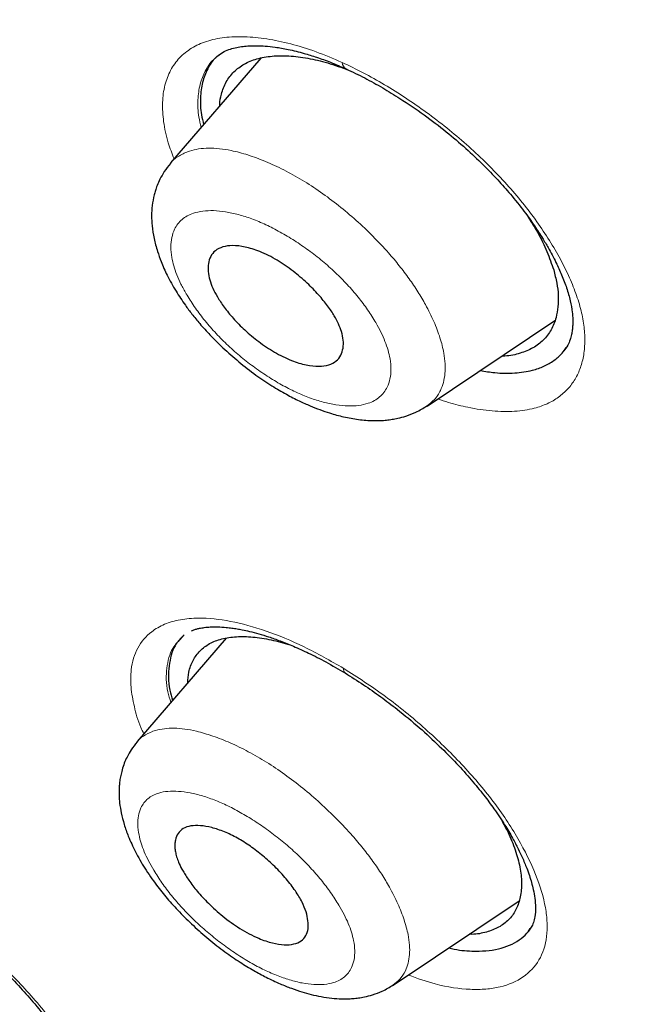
# Model space of a CAD drawing. Header units: millimetres. Extents: x 8 to 830, y 12 to 2106.
# Tile 43 of 256: x 717.64 to 724.51, y 676.3 to 687.2. Entities that reach past the tile are written whole.
import ezdxf

# ---------------------------------------------------------------- set-up
doc = ezdxf.new("R2010")
doc.units = ezdxf.units.MM

msp = doc.modelspace()

# ---------------------------------------------------------------- linework, layer by layer
at = {"color": 7, "linetype": 'Continuous', "lineweight": 30}
for p, q in [((720.307, 686.776), (719.308, 685.617)), ((719.972, 686.583), (719.972, 686.583)), ((719.972, 686.583), (719.972, 686.583)), ((719.308, 685.61), (719.311, 685.614)), ((722.148, 682.923), (723.561, 683.872)), ((723.336, 683.579), (723.337, 683.579)), ((723.336, 683.579), (723.337, 683.579)), ((719.923, 680.353), (718.938, 679.21)), ((719.604, 680.179), (719.604, 680.179)), ((719.604, 680.179), (719.604, 680.179)), ((718.939, 679.204), (718.941, 679.207)), ((721.773, 676.511), (723.165, 677.446)), ((722.96, 677.166), (722.961, 677.166)), ((722.96, 677.166), (722.961, 677.166))]:
    msp.add_line(p, q, dxfattribs=at)
at = {"color": 8, "linetype": 'Continuous', "lineweight": 0}
msp.add_line((719.873, 686.832), (719.843, 686.807), dxfattribs=at)
msp.add_line((719.873, 686.832), (719.843, 686.807), dxfattribs=at)
for centre, radius, start, end in [((721.298, 686.735), 0.0913, 184.2692, 239.0749), ((721.276, 680.008), 0.0536, 166.7761, 226.6603)]:
    msp.add_arc(centre, radius, start, end, dxfattribs=at)
at = {"color": 7, "linetype": 'Continuous', "lineweight": 30}
for points, knots in [([(745.66, 659.793), (745.764, 660.48), (745.971, 661.845), (745.98, 664.126), (745.839, 666.5), (745.56, 668.959), (745.14, 671.737), (744.556, 674.849), (743.797, 678.294), (742.854, 682.202), (741.733, 686.567), (740.511, 691.367), (739.225, 696.219), (737.786, 701.184), (736.391, 705.441), (735.113, 708.944), (734.037, 711.64), (732.813, 714.414), (731.398, 717.272), (729.843, 720.044), (728.157, 722.696), (726.376, 725.186), (724.413, 727.609), (722.337, 729.916), (720.208, 732.099), (717.695, 734.506), (714.797, 737.084), (711.525, 739.783), (708.262, 742.307), (705.016, 744.673), (701.796, 746.871), (698.615, 748.9), (695.479, 750.78), (692.381, 752.569), (689.295, 754.346), (686.217, 756.051), (683.165, 757.625), (680.16, 759.028), (677.244, 760.204), (675.269, 760.946), (674.312, 761.211), (674.26, 761.225)], [0, 0, 0, 0, 0.023935, 0.047635, 0.071169, 0.094574, 0.117899, 0.148366, 0.178728, 0.20898, 0.250046, 0.291057, 0.332254, 0.37365, 0.415251, 0.436181, 0.457263, 0.478525, 0.500011, 0.521763, 0.540096, 0.558639, 0.577194, 0.595519, 0.613623, 0.631556, 0.658212, 0.684675, 0.711018, 0.737314, 0.763595, 0.789782, 0.815797, 0.841579, 0.86736, 0.893376, 0.919565, 0.94584, 0.972143, 0.998483, 1, 1, 1, 1]), ([(743.45, 659.754), (743.536, 660.303), (743.706, 661.399), (743.755, 663.206), (743.693, 665.094), (743.525, 667.057), (743.274, 669.076), (742.895, 671.534), (742.343, 674.457), (741.591, 677.86), (740.714, 681.472), (739.73, 685.281), (738.696, 689.26), (737.633, 693.26), (736.493, 697.313), (735.227, 701.441), (734.03, 704.96), (732.964, 707.832), (732.094, 710.019), (731.136, 712.244), (730.074, 714.508), (728.887, 716.81), (727.667, 718.948), (726.439, 720.901), (725.24, 722.656), (723.945, 724.39), (722.408, 726.273), (720.622, 728.271), (718.603, 730.357), (716.402, 732.483), (714.029, 734.631), (711.494, 736.787), (708.95, 738.833), (706.405, 740.778), (703.657, 742.781), (700.714, 744.8), (697.589, 746.803), (694.493, 748.666), (691.419, 750.443), (688.356, 752.204), (685.314, 753.882), (682.312, 755.424), (679.564, 756.692), (677.073, 757.715), (674.829, 758.533), (672.65, 759.212), (670.55, 759.73), (668.662, 760.044), (666.993, 760.153), (665.547, 760.068), (664.361, 759.784), (663.429, 759.327), (662.726, 758.745), (662.156, 758.011), (661.664, 757.051), (661.286, 755.835), (661.05, 754.356), (660.959, 752.757), (660.986, 751.069), (661.11, 749.313), (661.377, 746.902), (661.862, 743.795), (662.626, 739.955), (663.522, 736.044), (664.503, 732.091), (665.516, 728.124), (666.494, 724.364), (667.481, 720.778), (668.494, 717.36), (669.615, 713.883), (670.712, 710.777), (671.749, 708.066), (672.685, 705.768), (673.71, 703.433), (674.823, 701.061), (675.666, 699.448), (676.088, 698.641)], [0, 0, 0, 0, 0.011709, 0.0234, 0.035079, 0.046745, 0.058401, 0.070053, 0.08835, 0.106637, 0.124908, 0.145647, 0.166375, 0.187119, 0.207887, 0.228673, 0.249479, 0.259892, 0.270315, 0.28075, 0.291198, 0.301658, 0.31213, 0.319994, 0.327864, 0.335737, 0.343609, 0.354092, 0.364563, 0.37502, 0.38755, 0.400066, 0.41258, 0.425091, 0.437599, 0.45323, 0.468841, 0.484431, 0.499999, 0.515569, 0.531166, 0.546782, 0.562408, 0.574915, 0.587424, 0.599934, 0.612454, 0.624987, 0.635443, 0.645912, 0.656393, 0.664263, 0.672136, 0.680006, 0.687871, 0.698343, 0.708803, 0.71925, 0.729685, 0.740108, 0.750521, 0.771326, 0.792113, 0.81288, 0.833624, 0.854353, 0.875091, 0.892532, 0.909986, 0.927451, 0.944927, 0.955919, 0.966921, 0.977933, 0.988958, 1, 1, 1, 1]), ([(743.45, 659.754), (743.536, 660.303), (743.706, 661.399), (743.755, 663.206), (743.693, 665.094), (743.525, 667.057), (743.274, 669.076), (742.895, 671.534), (742.343, 674.457), (741.591, 677.86), (740.714, 681.472), (739.73, 685.281), (738.696, 689.26), (737.633, 693.26), (736.493, 697.313), (735.227, 701.441), (734.03, 704.96), (732.964, 707.832), (732.094, 710.019), (731.136, 712.244), (730.074, 714.508), (728.887, 716.81), (727.667, 718.948), (726.439, 720.901), (725.24, 722.656), (723.945, 724.39), (722.408, 726.273), (720.622, 728.271), (718.603, 730.357), (716.402, 732.483), (714.029, 734.631), (711.494, 736.787), (708.95, 738.833), (706.405, 740.778), (703.657, 742.781), (700.714, 744.8), (697.589, 746.803), (694.493, 748.666), (691.419, 750.443), (688.356, 752.204), (685.314, 753.882), (682.312, 755.424), (679.564, 756.692), (677.073, 757.715), (674.829, 758.533), (672.65, 759.212), (670.55, 759.73), (668.662, 760.044), (666.993, 760.153), (665.547, 760.068), (664.361, 759.784), (663.429, 759.327), (662.726, 758.745), (662.156, 758.011), (661.664, 757.051), (661.286, 755.835), (661.05, 754.356), (660.959, 752.757), (660.986, 751.069), (661.11, 749.313), (661.377, 746.902), (661.862, 743.795), (662.626, 739.955), (663.522, 736.044), (664.503, 732.091), (665.516, 728.124), (666.494, 724.364), (667.481, 720.778), (668.494, 717.36), (669.615, 713.883), (670.712, 710.777), (671.749, 708.066), (672.685, 705.768), (673.71, 703.433), (674.823, 701.061), (675.666, 699.448), (676.088, 698.641)], [0, 0, 0, 0, 0.011709, 0.0234, 0.035079, 0.046745, 0.058401, 0.070053, 0.08835, 0.106637, 0.124908, 0.145647, 0.166375, 0.187119, 0.207887, 0.228673, 0.249479, 0.259892, 0.270315, 0.28075, 0.291198, 0.301658, 0.31213, 0.319994, 0.327864, 0.335737, 0.343609, 0.354092, 0.364563, 0.37502, 0.38755, 0.400066, 0.41258, 0.425091, 0.437599, 0.45323, 0.468841, 0.484431, 0.499999, 0.515569, 0.531166, 0.546782, 0.562408, 0.574915, 0.587424, 0.599934, 0.612454, 0.624987, 0.635443, 0.645912, 0.656393, 0.664263, 0.672136, 0.680006, 0.687871, 0.698343, 0.708803, 0.71925, 0.729685, 0.740108, 0.750521, 0.771326, 0.792113, 0.81288, 0.833624, 0.854353, 0.875091, 0.892532, 0.909986, 0.927451, 0.944927, 0.955919, 0.966921, 0.977933, 0.988958, 1, 1, 1, 1]), ([(742.571, 660.024), (742.702, 660.656), (742.964, 661.919), (743.037, 664.065), (742.952, 666.326), (742.716, 668.694), (742.334, 671.384), (741.782, 674.409), (741.053, 677.773), (740.132, 681.615), (739.022, 685.93), (737.808, 690.683), (736.538, 695.476), (735.118, 700.36), (733.745, 704.541), (732.485, 707.966), (731.426, 710.584), (730.23, 713.25), (728.864, 715.969), (727.38, 718.581), (725.796, 721.051), (724.143, 723.35), (722.332, 725.59), (720.407, 727.748), (718.409, 729.809), (716.02, 732.109), (713.243, 734.595), (710.095, 737.206), (706.949, 739.656), (703.805, 741.957), (700.673, 744.106), (697.565, 746.096), (694.484, 747.945), (692.448, 749.121), (691.43, 749.71)], [0, 0, 0, 0, 0.027961, 0.055896, 0.083926, 0.111994, 0.13998, 0.176562, 0.213145, 0.249758, 0.299733, 0.349715, 0.399667, 0.449587, 0.499558, 0.524633, 0.549704, 0.574672, 0.599627, 0.624766, 0.645672, 0.666497, 0.687479, 0.708392, 0.729201, 0.750078, 0.781476, 0.812638, 0.843742, 0.874921, 0.906237, 0.937548, 0.968776, 1, 1, 1, 1]), ([(719.819, 686.793), (719.839, 686.81), (719.877, 686.84), (719.946, 686.87), (720.018, 686.892), (720.09, 686.905), (720.154, 686.912), (720.213, 686.914), (720.276, 686.915), (720.36, 686.911), (720.473, 686.899), (720.616, 686.874), (720.77, 686.836), (720.928, 686.787), (721.083, 686.731), (721.194, 686.682), (721.251, 686.657)], [0, 0, 0, 0, 0.106663, 0.195234, 0.26561, 0.326487, 0.383334, 0.416843, 0.457696, 0.5125, 0.581382, 0.66447, 0.761864, 0.834799, 0.91416, 1, 1, 1, 1]), ([(719.819, 686.793), (719.839, 686.81), (719.877, 686.84), (719.946, 686.87), (720.018, 686.892), (720.09, 686.905), (720.154, 686.912), (720.213, 686.914), (720.276, 686.915), (720.36, 686.911), (720.473, 686.899), (720.616, 686.874), (720.77, 686.836), (720.928, 686.787), (721.083, 686.731), (721.194, 686.682), (721.251, 686.657)], [0, 0, 0, 0, 0.106663, 0.195234, 0.26561, 0.326487, 0.383334, 0.416843, 0.457696, 0.5125, 0.581382, 0.66447, 0.761864, 0.834799, 0.91416, 1, 1, 1, 1]), ([(719.834, 686.803), (719.825, 686.796), (719.775, 686.757), (719.715, 686.659), (719.656, 686.513), (719.635, 686.341), (719.64, 686.183), (719.665, 686.078), (719.674, 686.042)], [0, 0, 0, 0, 0.047773, 0.258812, 0.471641, 0.681513, 0.891894, 1, 1, 1, 1]), ([(719.834, 686.803), (719.825, 686.796), (719.775, 686.757), (719.715, 686.659), (719.656, 686.513), (719.635, 686.341), (719.64, 686.183), (719.665, 686.078), (719.674, 686.042)], [0, 0, 0, 0, 0.047773, 0.258812, 0.471641, 0.681513, 0.891894, 1, 1, 1, 1]), ([(719.852, 686.248), (719.852, 686.252), (719.852, 686.299), (719.872, 686.391), (719.919, 686.517), (720.004, 686.629), (720.118, 686.715), (720.26, 686.773), (720.427, 686.803), (720.616, 686.806), (720.824, 686.78), (721.045, 686.729), (721.201, 686.672), (721.279, 686.644)], [0, 0, 0, 0, 0.008257, 0.08479, 0.186327, 0.288648, 0.389895, 0.491193, 0.593367, 0.694969, 0.797847, 0.899014, 1, 1, 1, 1]), ([(719.852, 686.248), (719.852, 686.252), (719.852, 686.299), (719.872, 686.391), (719.919, 686.517), (720.004, 686.629), (720.118, 686.715), (720.26, 686.773), (720.427, 686.803), (720.616, 686.806), (720.824, 686.78), (721.045, 686.729), (721.201, 686.672), (721.279, 686.644)], [0, 0, 0, 0, 0.008257, 0.08479, 0.186327, 0.288648, 0.389895, 0.491193, 0.593367, 0.694969, 0.797847, 0.899014, 1, 1, 1, 1]), ([(721.251, 686.657), (721.32, 686.625), (721.454, 686.561), (721.653, 686.45), (721.874, 686.316), (722.11, 686.155), (722.354, 685.968), (722.572, 685.783), (722.762, 685.604), (722.926, 685.434), (723.079, 685.261), (723.215, 685.09), (723.331, 684.927), (723.419, 684.793), (723.483, 684.686), (723.532, 684.596), (723.584, 684.495), (723.64, 684.372), (723.694, 684.229), (723.734, 684.089), (723.752, 683.982), (723.759, 683.906), (723.76, 683.854), (723.758, 683.807), (723.754, 683.761), (723.745, 683.711), (723.73, 683.655), (723.704, 683.593), (723.677, 683.555), (723.662, 683.534)], [0, 0, 0, 0, 0.045428, 0.089226, 0.131358, 0.191312, 0.247284, 0.299193, 0.347027, 0.390828, 0.430745, 0.478035, 0.5185, 0.552088, 0.578777, 0.59958, 0.62127, 0.65776, 0.698888, 0.741566, 0.783889, 0.804592, 0.824408, 0.843345, 0.861894, 0.885871, 0.916926, 0.954985, 1, 1, 1, 1]), ([(721.251, 686.657), (721.32, 686.625), (721.454, 686.561), (721.653, 686.45), (721.874, 686.316), (722.11, 686.155), (722.354, 685.968), (722.572, 685.783), (722.762, 685.604), (722.926, 685.434), (723.079, 685.261), (723.215, 685.09), (723.331, 684.927), (723.419, 684.793), (723.483, 684.686), (723.532, 684.596), (723.584, 684.495), (723.64, 684.372), (723.694, 684.229), (723.734, 684.089), (723.752, 683.982), (723.759, 683.906), (723.76, 683.854), (723.758, 683.807), (723.754, 683.761), (723.745, 683.711), (723.73, 683.655), (723.704, 683.593), (723.677, 683.555), (723.662, 683.534)], [0, 0, 0, 0, 0.045428, 0.089226, 0.131358, 0.191312, 0.247284, 0.299193, 0.347027, 0.390828, 0.430745, 0.478035, 0.5185, 0.552088, 0.578777, 0.59958, 0.62127, 0.65776, 0.698888, 0.741566, 0.783889, 0.804592, 0.824408, 0.843345, 0.861894, 0.885871, 0.916926, 0.954985, 1, 1, 1, 1]), ([(719.307, 685.611), (719.283, 685.582), (719.24, 685.527), (719.193, 685.443), (719.161, 685.372), (719.141, 685.313), (719.12, 685.24), (719.103, 685.148), (719.096, 685.032), (719.102, 684.91), (719.123, 684.78), (719.159, 684.646), (719.207, 684.511), (719.272, 684.365), (719.362, 684.203), (719.457, 684.059), (719.546, 683.939), (719.636, 683.829), (719.75, 683.704), (719.893, 683.562), (720.063, 683.412), (720.246, 683.27), (720.423, 683.15), (720.584, 683.056), (720.725, 682.983), (720.848, 682.928), (720.96, 682.884), (721.084, 682.841), (721.228, 682.802), (721.389, 682.773), (721.524, 682.762), (721.626, 682.763), (721.696, 682.768), (721.76, 682.777), (721.833, 682.79), (721.922, 682.815), (722.034, 682.857), (722.106, 682.901), (722.146, 682.926)], [0, 0, 0, 0, 0.026602, 0.048676, 0.066109, 0.078852, 0.089402, 0.116571, 0.14211, 0.167367, 0.199714, 0.232098, 0.25809, 0.29298, 0.334225, 0.370889, 0.394057, 0.419913, 0.451226, 0.488042, 0.530368, 0.574055, 0.613302, 0.64815, 0.678711, 0.704977, 0.72775, 0.751249, 0.784736, 0.820639, 0.857037, 0.875018, 0.890966, 0.904779, 0.919187, 0.939816, 0.966744, 1, 1, 1, 1]), ([(723.267, 685.014), (723.302, 684.959), (723.383, 684.831), (723.479, 684.634), (723.525, 684.499), (723.548, 684.432)], [0, 0, 0, 0, 0.275655, 0.63955, 1, 1, 1, 1]), ([(723.267, 685.014), (723.302, 684.959), (723.383, 684.831), (723.479, 684.634), (723.525, 684.499), (723.548, 684.432)], [0, 0, 0, 0, 0.275655, 0.63955, 1, 1, 1, 1]), ([(721.201, 683.748), (721.208, 683.716), (721.224, 683.651), (721.22, 683.563), (721.195, 683.483), (721.143, 683.418), (721.061, 683.375), (720.949, 683.36), (720.81, 683.375), (720.672, 683.417), (720.552, 683.47), (720.43, 683.536), (720.286, 683.632), (720.131, 683.761), (720.002, 683.892), (719.901, 684.017), (719.805, 684.161), (719.744, 684.296), (719.721, 684.417), (719.723, 684.505), (719.749, 684.585), (719.801, 684.649), (719.883, 684.691), (719.994, 684.706), (720.133, 684.69), (720.27, 684.648), (720.392, 684.594), (720.517, 684.524), (720.663, 684.423), (720.818, 684.291), (720.946, 684.16), (721.046, 684.037), (721.141, 683.898), (721.178, 683.805), (721.201, 683.748)], [0, 0, 0, 0, 0.025471, 0.052589, 0.081247, 0.11169, 0.143804, 0.17763, 0.21332, 0.250659, 0.271349, 0.291289, 0.329309, 0.364656, 0.397167, 0.427232, 0.454492, 0.501066, 0.526721, 0.553832, 0.582704, 0.613017, 0.645139, 0.678797, 0.714174, 0.75126, 0.772472, 0.793118, 0.831701, 0.867443, 0.900083, 0.929653, 0.956257, 1, 1, 1, 1]), ([(723.548, 684.432), (723.56, 684.383), (723.586, 684.285), (723.601, 684.149), (723.598, 684.021), (723.575, 683.891), (723.524, 683.764), (723.438, 683.651), (723.323, 683.564), (723.179, 683.506), (723.06, 683.478), (722.985, 683.477), (722.973, 683.477)], [0, 0, 0, 0, 0.091496, 0.182602, 0.274272, 0.367445, 0.490209, 0.611508, 0.733502, 0.854843, 0.977259, 1, 1, 1, 1]), ([(723.548, 684.432), (723.56, 684.383), (723.586, 684.285), (723.601, 684.149), (723.598, 684.021), (723.575, 683.891), (723.524, 683.764), (723.438, 683.651), (723.323, 683.564), (723.179, 683.506), (723.06, 683.478), (722.985, 683.477), (722.973, 683.477)], [0, 0, 0, 0, 0.091496, 0.182602, 0.274272, 0.367445, 0.490209, 0.611508, 0.733502, 0.854843, 0.977259, 1, 1, 1, 1]), ([(722.736, 683.318), (722.79, 683.309), (722.925, 683.286), (723.12, 683.286), (723.301, 683.312), (723.443, 683.362), (723.553, 683.427), (723.635, 683.496), (723.672, 683.551), (723.686, 683.571)], [0, 0, 0, 0, 0.123783, 0.309784, 0.495535, 0.634787, 0.774082, 0.913495, 1, 1, 1, 1]), ([(722.736, 683.318), (722.79, 683.309), (722.925, 683.286), (723.12, 683.286), (723.301, 683.312), (723.443, 683.362), (723.553, 683.427), (723.635, 683.496), (723.672, 683.551), (723.686, 683.571)], [0, 0, 0, 0, 0.123783, 0.309784, 0.495535, 0.634787, 0.774082, 0.913495, 1, 1, 1, 1]), ([(719.541, 680.437), (719.547, 680.439), (719.563, 680.446), (719.591, 680.455), (719.632, 680.465), (719.683, 680.473), (719.75, 680.48), (719.831, 680.48), (719.912, 680.475), (719.984, 680.467), (720.043, 680.458), (720.108, 680.446), (720.188, 680.428), (720.285, 680.403), (720.398, 680.368), (720.525, 680.323), (720.673, 680.264), (720.842, 680.187), (721.033, 680.09), (721.168, 680.01), (721.239, 679.969)], [0, 0, 0, 0, 0.0228894, 0.0655391, 0.1003633, 0.1479958, 0.2030825, 0.2657608, 0.327326, 0.368753, 0.4031899, 0.4362323, 0.4805976, 0.5368225, 0.5927938, 0.6571165, 0.7298701, 0.8111592, 0.9011291, 1, 1, 1, 1]), ([(719.541, 680.437), (719.547, 680.439), (719.563, 680.446), (719.591, 680.455), (719.632, 680.465), (719.683, 680.473), (719.75, 680.48), (719.831, 680.48), (719.912, 680.475), (719.984, 680.467), (720.043, 680.458), (720.108, 680.446), (720.188, 680.428), (720.285, 680.403), (720.398, 680.368), (720.525, 680.323), (720.673, 680.264), (720.842, 680.187), (721.033, 680.09), (721.168, 680.01), (721.239, 679.969)], [0, 0, 0, 0, 0.0228894, 0.0655391, 0.1003633, 0.1479958, 0.2030825, 0.2657608, 0.327326, 0.368753, 0.4031899, 0.4362323, 0.4805976, 0.5368225, 0.5927938, 0.6571165, 0.7298701, 0.8111592, 0.9011291, 1, 1, 1, 1]), ([(719.457, 680.39), (719.42, 680.353), (719.333, 680.263), (719.287, 680.051), (719.277, 679.846), (719.319, 679.704), (719.331, 679.666)], [0, 0, 0, 0, 0.234074, 0.559431, 0.882636, 1, 1, 1, 1]), ([(719.457, 680.39), (719.42, 680.353), (719.333, 680.263), (719.287, 680.051), (719.277, 679.846), (719.319, 679.704), (719.331, 679.666)], [0, 0, 0, 0, 0.234074, 0.559431, 0.882636, 1, 1, 1, 1]), ([(719.498, 679.86), (719.5, 679.9), (719.506, 679.992), (719.553, 680.111), (719.629, 680.218), (719.736, 680.298), (719.872, 680.35), (720.033, 680.375), (720.217, 680.371), (720.415, 680.342), (720.56, 680.3), (720.63, 680.28)], [0, 0, 0, 0, 0.089209, 0.203285, 0.318233, 0.431927, 0.54572, 0.660457, 0.774597, 0.89016, 1, 1, 1, 1]), ([(719.498, 679.86), (719.5, 679.9), (719.506, 679.992), (719.553, 680.111), (719.629, 680.218), (719.736, 680.298), (719.872, 680.35), (720.033, 680.375), (720.217, 680.371), (720.415, 680.342), (720.56, 680.3), (720.63, 680.28)], [0, 0, 0, 0, 0.089209, 0.203285, 0.318233, 0.431927, 0.54572, 0.660457, 0.774597, 0.89016, 1, 1, 1, 1]), ([(721.239, 679.969), (721.307, 679.926), (721.44, 679.843), (721.632, 679.708), (721.841, 679.55), (722.059, 679.369), (722.279, 679.166), (722.471, 678.973), (722.634, 678.79), (722.772, 678.622), (722.895, 678.455), (723.002, 678.295), (723.09, 678.147), (723.152, 678.028), (723.195, 677.938), (723.226, 677.868), (723.253, 677.799), (723.28, 677.726), (723.304, 677.646), (723.325, 677.561), (723.342, 677.467), (723.349, 677.365), (723.343, 677.276), (723.323, 677.201), (723.3, 677.149), (723.28, 677.123), (723.27, 677.109)], [0, 0, 0, 0, 0.049665, 0.097285, 0.14288, 0.207467, 0.267519, 0.323061, 0.374145, 0.420841, 0.463195, 0.512874, 0.554829, 0.589075, 0.615631, 0.635249, 0.653429, 0.680121, 0.706122, 0.734154, 0.771172, 0.81657, 0.868439, 0.906883, 0.950634, 1, 1, 1, 1]), ([(721.239, 679.969), (721.307, 679.926), (721.44, 679.843), (721.632, 679.708), (721.841, 679.55), (722.059, 679.369), (722.279, 679.166), (722.471, 678.973), (722.634, 678.79), (722.772, 678.622), (722.895, 678.455), (723.002, 678.295), (723.09, 678.147), (723.152, 678.028), (723.195, 677.938), (723.226, 677.868), (723.253, 677.799), (723.28, 677.726), (723.304, 677.646), (723.325, 677.561), (723.342, 677.467), (723.349, 677.365), (723.343, 677.276), (723.323, 677.201), (723.3, 677.149), (723.28, 677.123), (723.27, 677.109)], [0, 0, 0, 0, 0.049665, 0.097285, 0.14288, 0.207467, 0.267519, 0.323061, 0.374145, 0.420841, 0.463195, 0.512874, 0.554829, 0.589075, 0.615631, 0.635249, 0.653429, 0.680121, 0.706122, 0.734154, 0.771172, 0.81657, 0.868439, 0.906883, 0.950634, 1, 1, 1, 1]), ([(718.937, 679.205), (718.915, 679.177), (718.874, 679.125), (718.828, 679.044), (718.795, 678.969), (718.772, 678.9), (718.756, 678.834), (718.746, 678.775), (718.74, 678.719), (718.738, 678.667), (718.738, 678.602), (718.744, 678.52), (718.762, 678.413), (718.793, 678.291), (718.844, 678.147), (718.918, 677.986), (719.022, 677.804), (719.141, 677.631), (719.271, 677.469), (719.407, 677.319), (719.561, 677.167), (719.73, 677.019), (719.904, 676.883), (720.071, 676.768), (720.224, 676.675), (720.372, 676.595), (720.511, 676.53), (720.643, 676.477), (720.757, 676.438), (720.867, 676.408), (720.978, 676.383), (721.09, 676.367), (721.187, 676.36), (721.264, 676.36), (721.326, 676.363), (721.389, 676.37), (721.462, 676.383), (721.552, 676.406), (721.661, 676.447), (721.732, 676.49), (721.771, 676.514)], [0, 0, 0, 0, 0.024998, 0.046034, 0.062986, 0.08085, 0.095283, 0.10892, 0.121761, 0.133731, 0.144791, 0.165532, 0.190708, 0.22044, 0.250797, 0.291648, 0.334467, 0.379692, 0.415512, 0.453165, 0.492711, 0.534178, 0.575194, 0.61245, 0.645969, 0.675851, 0.710007, 0.737599, 0.763527, 0.785701, 0.810318, 0.837154, 0.862102, 0.876932, 0.891004, 0.905147, 0.920083, 0.940825, 0.967457, 1, 1, 1, 1]), ([(720.81, 677.323), (720.824, 677.257), (720.845, 677.155), (720.808, 677.057), (720.756, 676.998), (720.676, 676.963), (720.568, 676.955), (720.436, 676.975), (720.302, 677.02), (720.179, 677.079), (720.045, 677.156), (719.89, 677.268), (719.73, 677.411), (719.605, 677.547), (719.512, 677.668), (719.447, 677.77), (719.405, 677.852), (719.379, 677.918), (719.364, 677.975), (719.356, 678.027), (719.355, 678.075), (719.362, 678.133), (719.387, 678.196), (719.445, 678.25), (719.529, 678.279), (719.636, 678.282), (719.762, 678.26), (719.902, 678.214), (720.048, 678.144), (720.192, 678.052), (720.332, 677.944), (720.467, 677.822), (720.589, 677.691), (720.691, 677.558), (720.767, 677.433), (720.796, 677.359), (720.81, 677.323)], [0, 0, 0, 0, 0.055863, 0.085433, 0.116105, 0.147965, 0.180877, 0.215096, 0.250393, 0.273856, 0.296236, 0.337922, 0.375513, 0.408819, 0.438084, 0.463191, 0.484144, 0.500844, 0.515958, 0.531195, 0.54638, 0.561645, 0.592492, 0.62352, 0.654893, 0.686655, 0.718677, 0.751151, 0.782245, 0.813385, 0.844508, 0.875611, 0.909544, 0.941503, 0.971702, 1, 1, 1, 1]), ([(722.977, 678.329), (723.004, 678.28), (723.068, 678.161), (723.108, 678.05), (723.131, 677.984)], [0, 0, 0, 0, 0.412645, 1, 1, 1, 1]), ([(722.977, 678.329), (723.004, 678.28), (723.068, 678.161), (723.108, 678.05), (723.131, 677.984)], [0, 0, 0, 0, 0.412645, 1, 1, 1, 1]), ([(723.131, 677.984), (723.149, 677.921), (723.185, 677.794), (723.198, 677.623), (723.18, 677.47), (723.132, 677.338), (723.052, 677.23), (722.944, 677.149), (722.806, 677.097), (722.693, 677.073), (722.622, 677.075), (722.612, 677.075)], [0, 0, 0, 0, 0.122365, 0.244485, 0.368587, 0.491905, 0.613627, 0.735914, 0.857654, 0.980523, 1, 1, 1, 1]), ([(723.131, 677.984), (723.149, 677.921), (723.185, 677.794), (723.198, 677.623), (723.18, 677.47), (723.132, 677.338), (723.052, 677.23), (722.944, 677.149), (722.806, 677.097), (722.693, 677.073), (722.622, 677.075), (722.612, 677.075)], [0, 0, 0, 0, 0.122365, 0.244485, 0.368587, 0.491905, 0.613627, 0.735914, 0.857654, 0.980523, 1, 1, 1, 1]), ([(722.388, 676.924), (722.397, 676.922), (722.489, 676.899), (722.627, 676.888), (722.8, 676.889), (722.939, 676.911), (723.062, 676.951), (723.167, 677.01), (723.248, 677.077), (723.285, 677.132), (723.301, 677.155)], [0, 0, 0, 0, 0.021223, 0.206258, 0.345159, 0.483803, 0.622346, 0.760858, 0.89936, 1, 1, 1, 1]), ([(722.388, 676.924), (722.397, 676.922), (722.489, 676.899), (722.627, 676.888), (722.8, 676.889), (722.939, 676.911), (723.062, 676.951), (723.167, 677.01), (723.248, 677.077), (723.285, 677.132), (723.301, 677.155)], [0, 0, 0, 0, 0.021223, 0.206258, 0.345159, 0.483803, 0.622346, 0.760858, 0.89936, 1, 1, 1, 1]), ([(717.036, 677.067), (717.113, 677.001), (717.261, 676.873), (717.464, 676.677), (717.645, 676.488), (717.818, 676.29), (717.979, 676.09), (718.121, 675.892), (718.233, 675.718), (718.319, 675.57), (718.382, 675.446), (718.427, 675.345), (718.458, 675.267), (718.479, 675.206), (718.5, 675.144), (718.521, 675.067), (718.54, 674.972), (718.55, 674.88), (718.549, 674.808), (718.543, 674.757), (718.534, 674.718), (718.524, 674.685), (718.509, 674.654), (718.495, 674.636), (718.488, 674.627)], [0, 0, 0, 0, 0.069766, 0.135418, 0.197039, 0.254651, 0.325217, 0.388671, 0.44505, 0.494419, 0.536838, 0.572345, 0.600998, 0.622833, 0.64108, 0.676426, 0.721852, 0.773626, 0.81903, 0.850048, 0.878055, 0.911776, 0.952434, 1, 1, 1, 1]), ([(717.036, 677.067), (717.113, 677.001), (717.261, 676.873), (717.464, 676.677), (717.645, 676.488), (717.818, 676.29), (717.979, 676.09), (718.121, 675.892), (718.233, 675.718), (718.319, 675.57), (718.382, 675.446), (718.427, 675.345), (718.458, 675.267), (718.479, 675.206), (718.5, 675.144), (718.521, 675.067), (718.54, 674.972), (718.55, 674.88), (718.549, 674.808), (718.543, 674.757), (718.534, 674.718), (718.524, 674.685), (718.509, 674.654), (718.495, 674.636), (718.488, 674.627)], [0, 0, 0, 0, 0.069766, 0.135418, 0.197039, 0.254651, 0.325217, 0.388671, 0.44505, 0.494419, 0.536838, 0.572345, 0.600998, 0.622833, 0.64108, 0.676426, 0.721852, 0.773626, 0.81903, 0.850048, 0.878055, 0.911776, 0.952434, 1, 1, 1, 1])]:
    msp.add_open_spline(points, degree=3, knots=knots, dxfattribs=at)
at = {"color": 8, "linetype": 'Continuous', "lineweight": 0}
for points, knots in [([(691.426, 750.019), (692.789, 749.23), (695.507, 747.658), (699.622, 745.116), (703.422, 742.536), (706.901, 739.991), (710.058, 737.534), (713.23, 734.903), (716.035, 732.391), (718.45, 730.065), (720.475, 727.978), (722.427, 725.797), (724.259, 723.53), (725.941, 721.208), (727.558, 718.711), (729.071, 716.07), (730.464, 713.319), (731.686, 710.62), (732.768, 707.973), (734.049, 704.52), (735.442, 700.313), (736.879, 695.4), (738.162, 690.579), (739.385, 685.797), (740.581, 681.137), (741.638, 676.658), (742.498, 672.408), (743.028, 668.889), (743.294, 666.061), (743.367, 663.87), (743.293, 661.779), (743.042, 660.54), (742.916, 659.918)], [0, 0, 0, 0, 0.041621, 0.083027, 0.124254, 0.155187, 0.186259, 0.217684, 0.249258, 0.270278, 0.291311, 0.312423, 0.333508, 0.354515, 0.375614, 0.400882, 0.426039, 0.451271, 0.476543, 0.501735, 0.551843, 0.601883, 0.651941, 0.702019, 0.752119, 0.798831, 0.845298, 0.891449, 0.918531, 0.94558, 0.97268, 1, 1, 1, 1]), ([(691.594, 749.498), (692.938, 748.719), (695.625, 747.162), (699.708, 744.651), (703.498, 742.096), (706.974, 739.56), (710.12, 737.12), (713.261, 734.523), (716.031, 732.052), (718.419, 729.761), (720.421, 727.701), (722.345, 725.551), (724.153, 723.307), (725.799, 720.998), (727.375, 718.514), (728.843, 715.893), (730.189, 713.168), (731.363, 710.503), (732.399, 707.9), (733.672, 704.377), (735.086, 699.987), (736.561, 694.792), (737.882, 689.697), (739.18, 684.639), (740.454, 679.614), (741.564, 674.691), (742.285, 670.597), (742.677, 667.303), (742.813, 664.767), (742.766, 662.353), (742.465, 660.947), (742.314, 660.241)], [0, 0, 0, 0, 0.041423, 0.082782, 0.124134, 0.155297, 0.186603, 0.217844, 0.249056, 0.270029, 0.291034, 0.311941, 0.332858, 0.353998, 0.375089, 0.400281, 0.425487, 0.450587, 0.47556, 0.500487, 0.55394, 0.60745, 0.660879, 0.714259, 0.767673, 0.821184, 0.87479, 0.906052, 0.937244, 0.968478, 1, 1, 1, 1]), ([(691.594, 749.498), (692.938, 748.719), (695.625, 747.162), (699.708, 744.651), (703.498, 742.096), (706.974, 739.56), (710.12, 737.12), (713.261, 734.523), (716.031, 732.052), (718.419, 729.761), (720.421, 727.701), (722.345, 725.551), (724.153, 723.307), (725.799, 720.998), (727.375, 718.514), (728.843, 715.893), (730.189, 713.168), (731.363, 710.503), (732.399, 707.9), (733.672, 704.377), (735.086, 699.987), (736.561, 694.792), (737.882, 689.697), (739.18, 684.639), (740.454, 679.614), (741.564, 674.691), (742.285, 670.597), (742.677, 667.303), (742.813, 664.767), (742.766, 662.353), (742.465, 660.947), (742.314, 660.241)], [0, 0, 0, 0, 0.041423, 0.082782, 0.124134, 0.155297, 0.186603, 0.217844, 0.249056, 0.270029, 0.291034, 0.311941, 0.332858, 0.353998, 0.375089, 0.400281, 0.425487, 0.450587, 0.47556, 0.500487, 0.55394, 0.60745, 0.660879, 0.714259, 0.767673, 0.821184, 0.87479, 0.906052, 0.937244, 0.968478, 1, 1, 1, 1]), ([(741.95, 660.218), (742.077, 660.775), (742.329, 661.886), (742.436, 663.758), (742.41, 665.721), (742.253, 667.777), (741.936, 670.378), (741.403, 673.56), (740.607, 677.344), (739.685, 681.207), (738.686, 685.12), (737.677, 689.052), (736.658, 693.004), (735.567, 697.006), (734.36, 701.078), (733.219, 704.546), (732.201, 707.369), (731.364, 709.519), (730.437, 711.71), (729.406, 713.941), (728.248, 716.208), (727.054, 718.312), (725.85, 720.234), (724.673, 721.959), (723.403, 723.658), (721.904, 725.495), (720.156, 727.448), (718.17, 729.493), (716, 731.577), (713.664, 733.681), (711.169, 735.793), (708.661, 737.8), (706.154, 739.712), (703.454, 741.67), (700.567, 743.64), (697.501, 745.594), (694.458, 747.418), (692.446, 748.584), (691.438, 749.168)], [0, 0, 0, 0, 0.025187, 0.050179, 0.075123, 0.100094, 0.125136, 0.166903, 0.208626, 0.250313, 0.291969, 0.333625, 0.37529, 0.416998, 0.458703, 0.500331, 0.521117, 0.541911, 0.562756, 0.58369, 0.604635, 0.625533, 0.64124, 0.657021, 0.672697, 0.688253, 0.709036, 0.729951, 0.750861, 0.775791, 0.800731, 0.825772, 0.850789, 0.87571, 0.906738, 0.93776, 0.968848, 1, 1, 1, 1]), ([(741.95, 660.218), (742.077, 660.775), (742.329, 661.886), (742.436, 663.758), (742.41, 665.721), (742.253, 667.777), (741.936, 670.378), (741.403, 673.56), (740.607, 677.344), (739.685, 681.207), (738.686, 685.12), (737.677, 689.052), (736.658, 693.004), (735.567, 697.006), (734.36, 701.078), (733.219, 704.546), (732.201, 707.369), (731.364, 709.519), (730.437, 711.71), (729.406, 713.941), (728.248, 716.208), (727.054, 718.312), (725.85, 720.234), (724.673, 721.959), (723.403, 723.658), (721.904, 725.495), (720.156, 727.448), (718.17, 729.493), (716, 731.577), (713.664, 733.681), (711.169, 735.793), (708.661, 737.8), (706.154, 739.712), (703.454, 741.67), (700.567, 743.64), (697.501, 745.594), (694.458, 747.418), (692.446, 748.584), (691.438, 749.168)], [0, 0, 0, 0, 0.025187, 0.050179, 0.075123, 0.100094, 0.125136, 0.166903, 0.208626, 0.250313, 0.291969, 0.333625, 0.37529, 0.416998, 0.458703, 0.500331, 0.521117, 0.541911, 0.562756, 0.58369, 0.604635, 0.625533, 0.64124, 0.657021, 0.672697, 0.688253, 0.709036, 0.729951, 0.750861, 0.775791, 0.800731, 0.825772, 0.850789, 0.87571, 0.906738, 0.93776, 0.968848, 1, 1, 1, 1]), ([(719.347, 685.662), (719.324, 685.722), (719.269, 685.865), (719.226, 686.075), (719.213, 686.289), (719.24, 686.48), (719.303, 686.646), (719.402, 686.784), (719.536, 686.892), (719.702, 686.968), (719.9, 687.01), (720.124, 687.018), (720.371, 686.995), (720.636, 686.939), (720.916, 686.853), (721.11, 686.77), (721.207, 686.729)], [0, 0, 0, 0, 0.052115, 0.125368, 0.198688, 0.27178, 0.344717, 0.41752, 0.490209, 0.562858, 0.635574, 0.708393, 0.781297, 0.854223, 0.92712, 1, 1, 1, 1]), ([(719.347, 685.662), (719.324, 685.722), (719.269, 685.865), (719.226, 686.075), (719.213, 686.289), (719.24, 686.48), (719.303, 686.646), (719.402, 686.784), (719.536, 686.892), (719.702, 686.968), (719.9, 687.01), (720.124, 687.018), (720.371, 686.995), (720.636, 686.939), (720.916, 686.853), (721.11, 686.77), (721.207, 686.729)], [0, 0, 0, 0, 0.052115, 0.125368, 0.198688, 0.27178, 0.344717, 0.41752, 0.490209, 0.562858, 0.635574, 0.708393, 0.781297, 0.854223, 0.92712, 1, 1, 1, 1]), ([(719.813, 686.783), (719.802, 686.775), (719.751, 686.735), (719.689, 686.636), (719.629, 686.489), (719.607, 686.317), (719.611, 686.157), (719.638, 686.049), (719.647, 686.011)], [0, 0, 0, 0, 0.05164, 0.259734, 0.468196, 0.676988, 0.886226, 1, 1, 1, 1]), ([(719.813, 686.783), (719.802, 686.775), (719.751, 686.735), (719.689, 686.636), (719.629, 686.489), (719.607, 686.317), (719.611, 686.157), (719.638, 686.049), (719.647, 686.011)], [0, 0, 0, 0, 0.05164, 0.259734, 0.468196, 0.676988, 0.886226, 1, 1, 1, 1]), ([(721.207, 686.729), (721.285, 686.692), (721.44, 686.618), (721.676, 686.485), (721.91, 686.338), (722.141, 686.178), (722.367, 686.005), (722.584, 685.822), (722.791, 685.63), (722.985, 685.43), (723.164, 685.226), (723.326, 685.018), (723.471, 684.809), (723.597, 684.6), (723.703, 684.395), (723.788, 684.195), (723.849, 684.002), (723.886, 683.819), (723.897, 683.648), (723.884, 683.49), (723.848, 683.347), (723.789, 683.22), (723.707, 683.11), (723.604, 683.019), (723.481, 682.947), (723.321, 682.891), (723.119, 682.861), (722.871, 682.864), (722.623, 682.902), (722.42, 682.951), (722.306, 682.989), (722.267, 683.003)], [0, 0, 0, 0, 0.033837, 0.067752, 0.101724, 0.135714, 0.169676, 0.203572, 0.237379, 0.271104, 0.304831, 0.338621, 0.372465, 0.406338, 0.440212, 0.47407, 0.507911, 0.54177, 0.575651, 0.609538, 0.643444, 0.67736, 0.711269, 0.745157, 0.77902, 0.812879, 0.858006, 0.903125, 0.948254, 0.982111, 1, 1, 1, 1]), ([(721.207, 686.729), (721.285, 686.692), (721.44, 686.618), (721.676, 686.485), (721.91, 686.338), (722.141, 686.178), (722.367, 686.005), (722.584, 685.822), (722.791, 685.63), (722.985, 685.43), (723.164, 685.226), (723.326, 685.018), (723.471, 684.809), (723.597, 684.6), (723.703, 684.395), (723.788, 684.195), (723.849, 684.002), (723.886, 683.819), (723.897, 683.648), (723.884, 683.49), (723.848, 683.347), (723.789, 683.22), (723.707, 683.11), (723.604, 683.019), (723.481, 682.947), (723.321, 682.891), (723.119, 682.861), (722.871, 682.864), (722.623, 682.902), (722.42, 682.951), (722.306, 682.989), (722.267, 683.003)], [0, 0, 0, 0, 0.033837, 0.067752, 0.101724, 0.135714, 0.169676, 0.203572, 0.237379, 0.271104, 0.304831, 0.338621, 0.372465, 0.406338, 0.440212, 0.47407, 0.507911, 0.54177, 0.575651, 0.609538, 0.643444, 0.67736, 0.711269, 0.745157, 0.77902, 0.812879, 0.858006, 0.903125, 0.948254, 0.982111, 1, 1, 1, 1]), ([(719.311, 685.614), (719.312, 685.616), (719.335, 685.651), (719.403, 685.698), (719.506, 685.748), (719.617, 685.773), (719.727, 685.782), (719.848, 685.776), (719.993, 685.753), (720.163, 685.708), (720.358, 685.636), (720.56, 685.542), (720.764, 685.429), (720.969, 685.296), (721.169, 685.146), (721.364, 684.982), (721.55, 684.805), (721.709, 684.636), (721.841, 684.478), (721.95, 684.334), (722.047, 684.19), (722.141, 684.031), (722.226, 683.859), (722.294, 683.679), (722.333, 683.523), (722.349, 683.391), (722.347, 683.282), (722.33, 683.183), (722.294, 683.086), (722.235, 682.994), (722.172, 682.947), (722.142, 682.923)], [0, 0, 0, 0, 0.00195, 0.042254, 0.082438, 0.112472, 0.142398, 0.172292, 0.202288, 0.242394, 0.282537, 0.322576, 0.362386, 0.401934, 0.441612, 0.481485, 0.521466, 0.561464, 0.591446, 0.621406, 0.651373, 0.681368, 0.721394, 0.761432, 0.80143, 0.831388, 0.86131, 0.891221, 0.921139, 0.961051, 1, 1, 1, 1]), ([(719.323, 684.569), (719.329, 684.538), (719.342, 684.477), (719.376, 684.378), (719.422, 684.275), (719.485, 684.158), (719.568, 684.027), (719.674, 683.884), (719.794, 683.744), (719.927, 683.609), (720.07, 683.481), (720.221, 683.362), (720.377, 683.254), (720.536, 683.158), (720.693, 683.078), (720.848, 683.013), (720.998, 682.965), (721.14, 682.935), (721.273, 682.922), (721.393, 682.928), (721.489, 682.95), (721.565, 682.983), (721.623, 683.023), (721.671, 683.073), (721.711, 683.139), (721.74, 683.224), (721.751, 683.329), (721.741, 683.437), (721.717, 683.541), (721.683, 683.64), (721.638, 683.742), (721.575, 683.859), (721.492, 683.989), (721.386, 684.131), (721.265, 684.27), (721.133, 684.404), (720.989, 684.532), (720.837, 684.65), (720.68, 684.758), (720.521, 684.853), (720.363, 684.935), (720.207, 685), (720.058, 685.047), (719.915, 685.078), (719.783, 685.091), (719.663, 685.085), (719.567, 685.064), (719.492, 685.031), (719.434, 684.991), (719.387, 684.942), (719.347, 684.876), (719.319, 684.792), (719.307, 684.687), (719.317, 684.608), (719.323, 684.569)], [0, 0, 0, 0, 0.015558, 0.031085, 0.046747, 0.062707, 0.083488, 0.104447, 0.125192, 0.145883, 0.166786, 0.187593, 0.208608, 0.229317, 0.250067, 0.270891, 0.291586, 0.312509, 0.333491, 0.354203, 0.374989, 0.390553, 0.406049, 0.421635, 0.437471, 0.458337, 0.479294, 0.50009, 0.515709, 0.531225, 0.546802, 0.562603, 0.58354, 0.604259, 0.625115, 0.645745, 0.666446, 0.687585, 0.70836, 0.72932, 0.750046, 0.770746, 0.791636, 0.812421, 0.833483, 0.854187, 0.874882, 0.890533, 0.906054, 0.921604, 0.93734, 0.958426, 0.979192, 1, 1, 1, 1]), ([(719.012, 679.296), (719.001, 679.319), (718.95, 679.425), (718.904, 679.598), (718.864, 679.814), (718.867, 680.039), (718.933, 680.255), (719.07, 680.416), (719.237, 680.513), (719.412, 680.564), (719.65, 680.585), (719.965, 680.552), (720.361, 680.443), (720.785, 680.27), (721.077, 680.103), (721.224, 680.02)], [0, 0, 0, 0, 0.018066, 0.083557, 0.148952, 0.214264, 0.312165, 0.410221, 0.475728, 0.541306, 0.607032, 0.705416, 0.80348, 0.901551, 1, 1, 1, 1]), ([(719.012, 679.296), (719.001, 679.319), (718.95, 679.425), (718.904, 679.598), (718.864, 679.814), (718.867, 680.039), (718.933, 680.255), (719.07, 680.416), (719.237, 680.513), (719.412, 680.564), (719.65, 680.585), (719.965, 680.552), (720.361, 680.443), (720.785, 680.27), (721.077, 680.103), (721.224, 680.02)], [0, 0, 0, 0, 0.018066, 0.083557, 0.148952, 0.214264, 0.312165, 0.410221, 0.475728, 0.541306, 0.607032, 0.705416, 0.80348, 0.901551, 1, 1, 1, 1]), ([(719.449, 680.376), (719.406, 680.334), (719.313, 680.241), (719.259, 680.029), (719.256, 679.824), (719.3, 679.683), (719.312, 679.644)], [0, 0, 0, 0, 0.262138, 0.572592, 0.883037, 1, 1, 1, 1]), ([(719.449, 680.376), (719.406, 680.334), (719.313, 680.241), (719.259, 680.029), (719.256, 679.824), (719.3, 679.683), (719.312, 679.644)], [0, 0, 0, 0, 0.262138, 0.572592, 0.883037, 1, 1, 1, 1]), ([(721.224, 680.02), (721.379, 679.92), (721.689, 679.719), (722.132, 679.355), (722.471, 679.027), (722.713, 678.755), (722.934, 678.48), (723.165, 678.133), (723.362, 677.733), (723.454, 677.424), (723.479, 677.201), (723.472, 676.996), (723.4, 676.779), (723.224, 676.591), (723.009, 676.498), (722.801, 676.465), (722.57, 676.463), (722.286, 676.5), (722.04, 676.588), (721.94, 676.623)], [0, 0, 0, 0, 0.07315, 0.146298, 0.219305, 0.255778, 0.29223, 0.365117, 0.438118, 0.511103, 0.547624, 0.584177, 0.657223, 0.730309, 0.803396, 0.839973, 0.876571, 0.949571, 1, 1, 1, 1]), ([(721.224, 680.02), (721.379, 679.92), (721.689, 679.719), (722.132, 679.355), (722.471, 679.027), (722.713, 678.755), (722.934, 678.48), (723.165, 678.133), (723.362, 677.733), (723.454, 677.424), (723.479, 677.201), (723.472, 676.996), (723.4, 676.779), (723.224, 676.591), (723.009, 676.498), (722.801, 676.465), (722.57, 676.463), (722.286, 676.5), (722.04, 676.588), (721.94, 676.623)], [0, 0, 0, 0, 0.07315, 0.146298, 0.219305, 0.255778, 0.29223, 0.365117, 0.438118, 0.511103, 0.547624, 0.584177, 0.657223, 0.730309, 0.803396, 0.839973, 0.876571, 0.949571, 1, 1, 1, 1]), ([(718.941, 679.207), (718.942, 679.209), (718.964, 679.243), (719.03, 679.287), (719.13, 679.333), (719.238, 679.354), (719.346, 679.36), (719.465, 679.35), (719.607, 679.323), (719.775, 679.274), (719.968, 679.198), (720.167, 679.101), (720.37, 678.984), (720.572, 678.848), (720.772, 678.695), (720.966, 678.529), (721.15, 678.352), (721.309, 678.183), (721.441, 678.025), (721.55, 677.882), (721.647, 677.739), (721.741, 677.582), (721.827, 677.412), (721.896, 677.235), (721.937, 677.083), (721.955, 676.955), (721.955, 676.849), (721.94, 676.754), (721.905, 676.66), (721.852, 676.577), (721.796, 676.535), (721.77, 676.515)], [0, 0, 0, 0, 0.002443, 0.042912, 0.083256, 0.113407, 0.143454, 0.173509, 0.203677, 0.244013, 0.284372, 0.324609, 0.364599, 0.404347, 0.44424, 0.484303, 0.524453, 0.564609, 0.594713, 0.624804, 0.654905, 0.685021, 0.725189, 0.765353, 0.805472, 0.835529, 0.865567, 0.89561, 0.92567, 0.965774, 1, 1, 1, 1]), ([(718.959, 678.175), (718.966, 678.145), (718.98, 678.086), (719.016, 677.989), (719.063, 677.889), (719.127, 677.774), (719.211, 677.644), (719.317, 677.504), (719.437, 677.365), (719.569, 677.23), (719.711, 677.101), (719.861, 676.981), (720.015, 676.871), (720.171, 676.772), (720.327, 676.688), (720.48, 676.62), (720.627, 676.568), (720.766, 676.533), (720.896, 676.517), (721.012, 676.518), (721.106, 676.536), (721.179, 676.565), (721.234, 676.602), (721.279, 676.648), (721.316, 676.711), (721.342, 676.791), (721.35, 676.893), (721.338, 676.996), (721.312, 677.098), (721.277, 677.194), (721.23, 677.294), (721.166, 677.409), (721.083, 677.537), (720.976, 677.677), (720.856, 677.815), (720.724, 677.95), (720.581, 678.078), (720.43, 678.197), (720.275, 678.308), (720.118, 678.405), (719.962, 678.49), (719.809, 678.558), (719.662, 678.61), (719.523, 678.644), (719.394, 678.661), (719.277, 678.661), (719.184, 678.644), (719.111, 678.615), (719.056, 678.578), (719.012, 678.532), (718.975, 678.47), (718.95, 678.39), (718.941, 678.29), (718.953, 678.213), (718.959, 678.175)], [0, 0, 0, 0, 0.015569, 0.031103, 0.046765, 0.062716, 0.083497, 0.104438, 0.125205, 0.145905, 0.166792, 0.187596, 0.208422, 0.229345, 0.250049, 0.270884, 0.291572, 0.312476, 0.333469, 0.354179, 0.374956, 0.390525, 0.406022, 0.421608, 0.437442, 0.458301, 0.479269, 0.500064, 0.51569, 0.531209, 0.546782, 0.562569, 0.583507, 0.604226, 0.625078, 0.645742, 0.666446, 0.687554, 0.708333, 0.729272, 0.75003, 0.770733, 0.791617, 0.812406, 0.833236, 0.854165, 0.874863, 0.890518, 0.90604, 0.92159, 0.937328, 0.95841, 0.97918, 1, 1, 1, 1]), ([(717.048, 677.093), (717.121, 677.03), (717.267, 676.905), (717.476, 676.704), (717.674, 676.499), (717.92, 676.219), (718.138, 675.935), (718.318, 675.657), (718.434, 675.452), (718.527, 675.255), (718.597, 675.066), (718.645, 674.888), (718.669, 674.723), (718.67, 674.571), (718.648, 674.435), (718.602, 674.316), (718.533, 674.216), (718.441, 674.138), (718.326, 674.081), (718.192, 674.046), (718.039, 674.033), (717.87, 674.041), (717.686, 674.07), (717.489, 674.122), (717.34, 674.17), (717.254, 674.207), (717.241, 674.213)], [0, 0, 0, 0, 0.041451, 0.082849, 0.124235, 0.165616, 0.248201, 0.289471, 0.330691, 0.371873, 0.413059, 0.454292, 0.495583, 0.536931, 0.578329, 0.619785, 0.661328, 0.702855, 0.744292, 0.785696, 0.827088, 0.868461, 0.909799, 0.951086, 0.992325, 1, 1, 1, 1]), ([(717.048, 677.093), (717.121, 677.03), (717.267, 676.905), (717.476, 676.704), (717.674, 676.499), (717.92, 676.219), (718.138, 675.935), (718.318, 675.657), (718.434, 675.452), (718.527, 675.255), (718.597, 675.066), (718.645, 674.888), (718.669, 674.723), (718.67, 674.571), (718.648, 674.435), (718.602, 674.316), (718.533, 674.216), (718.441, 674.138), (718.326, 674.081), (718.192, 674.046), (718.039, 674.033), (717.87, 674.041), (717.686, 674.07), (717.489, 674.122), (717.34, 674.17), (717.254, 674.207), (717.241, 674.213)], [0, 0, 0, 0, 0.041451, 0.082849, 0.124235, 0.165616, 0.248201, 0.289471, 0.330691, 0.371873, 0.413059, 0.454292, 0.495583, 0.536931, 0.578329, 0.619785, 0.661328, 0.702855, 0.744292, 0.785696, 0.827088, 0.868461, 0.909799, 0.951086, 0.992325, 1, 1, 1, 1])]:
    msp.add_open_spline(points, degree=3, knots=knots, dxfattribs=at)

doc.saveas('drawing.dxf')
